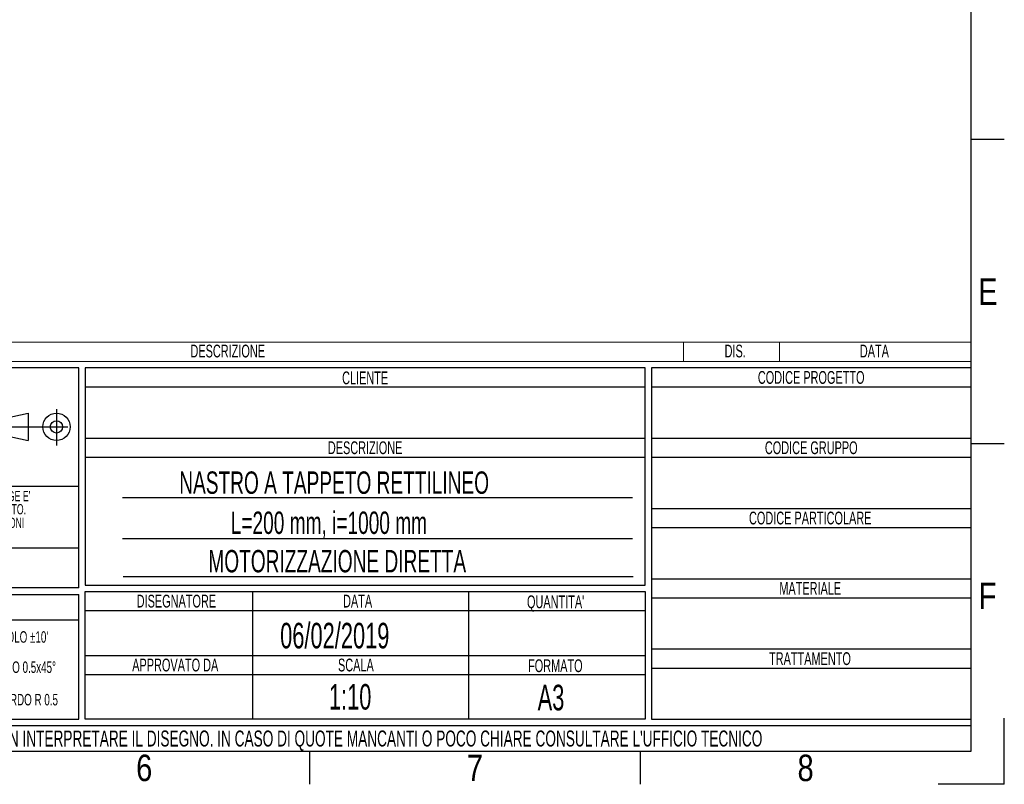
# Model space of a CAD drawing. Header units: millimetres. Extents: x 0 to 420, y 0 to 297.
# Tile 36 of 64: x 266 to 420, y 0 to 120. Entities that reach past the tile are written whole.
import ezdxf
from ezdxf.enums import TextEntityAlignment as Align

# ---------------------------------------------------------------- set-up
doc = ezdxf.new("R2010")
doc.units = ezdxf.units.MM
doc.linetypes.add('CENTERX2', pattern=[20.32, 12.7, -2.54, 2.54, -2.54])
doc.layers.add('CARTIGLIO', color=140, linetype='Continuous')
doc.styles.add('SLDTEXTSTYLE0', font='TXT', dxfattribs={"width": 0.638298})
doc.styles.add('SLDTEXTSTYLE1', font='TXT', dxfattribs={"width": 0.675})
doc.styles.add('SLDTEXTSTYLE2', font='TXT', dxfattribs={"width": 0.821468})

# ---------------------------------------------------------------- blocks, each defined once
blk = doc.blocks.new('SW_NOTE_0')
at = {"layer": 'CARTIGLIO', "color": 0, "insert": (7.53, 2.58), "char_height": 2, "attachment_point": 2, "style": 'SLDTEXTSTYLE0'}
blk.add_mtext('TRATTAMENTO', dxfattribs=at)
blk = doc.blocks.new('SW_NOTE_0_1')
at = {"layer": 'CARTIGLIO', "color": 0, "insert": (85.41, 3.22), "char_height": 2.5, "attachment_point": 2, "style": 'SLDTEXTSTYLE0'}
blk.add_mtext("ATTENZIONE: NON INTERPRETARE IL DISEGNO. IN CASO DI QUOTE MANCANTI O POCO CHIARE CONSULTARE L'UFFICIO TECNICO", dxfattribs=at)
blk = doc.blocks.new('SW_NOTE_0_2')
at = {"layer": 'CARTIGLIO', "color": 0, "insert": (3.51, 2.58), "char_height": 2, "attachment_point": 2, "style": 'SLDTEXTSTYLE0'}
blk.add_mtext('SCALA', dxfattribs=at)
blk = doc.blocks.new('SW_NOTE_0_3')
at = {"layer": 'CARTIGLIO', "color": 0, "insert": (8.67, 2.58), "char_height": 2, "attachment_point": 2, "style": 'SLDTEXTSTYLE0'}
blk.add_mtext('APPROVATO DA', dxfattribs=at)
blk = doc.blocks.new('SW_NOTE_0_4')
at = {"layer": 'CARTIGLIO', "color": 0, "insert": (5.4, 2.58), "char_height": 2, "attachment_point": 2, "style": 'SLDTEXTSTYLE0'}
blk.add_mtext('FORMATO', dxfattribs=at)
blk = doc.blocks.new('SW_NOTE_0_5')
at = {"layer": 'CARTIGLIO', "color": 0, "insert": (7.61, 2.58), "char_height": 2, "attachment_point": 2, "style": 'SLDTEXTSTYLE0'}
blk.add_mtext('DISEGNATORE', dxfattribs=at)
blk = doc.blocks.new('SW_NOTE_0_6')
at = {"layer": 'CARTIGLIO', "color": 0, "insert": (2.85, 2.58), "char_height": 2, "attachment_point": 2, "style": 'SLDTEXTSTYLE0'}
blk.add_mtext('DATA', dxfattribs=at)
blk = doc.blocks.new('SW_NOTE_0_7')
at = {"layer": 'CARTIGLIO', "color": 0, "insert": (5.56, 2.58), "char_height": 2, "attachment_point": 2, "style": 'SLDTEXTSTYLE0'}
blk.add_mtext("QUANTITA'", dxfattribs=at)
blk = doc.blocks.new('SW_NOTE_0_8')
at = {"layer": 'CARTIGLIO', "color": 0, "insert": (7.1, 2.58), "char_height": 2, "attachment_point": 2, "style": 'SLDTEXTSTYLE0'}
blk.add_mtext('DESCRIZIONE', dxfattribs=at)
blk = doc.blocks.new('SW_NOTE_0_9')
at = {"layer": 'CARTIGLIO', "color": 0, "insert": (4.23, 2.58), "char_height": 2, "attachment_point": 2, "style": 'SLDTEXTSTYLE0'}
blk.add_mtext('CLIENTE', dxfattribs=at)
blk = doc.blocks.new('SW_NOTE_0_10')
at = {"layer": 'CARTIGLIO', "color": 0, "insert": (5.69, 2.58), "char_height": 2, "attachment_point": 2, "style": 'SLDTEXTSTYLE0'}
blk.add_mtext('MATERIALE', dxfattribs=at)
blk = doc.blocks.new('SW_NOTE_0_11')
at = {"layer": 'CARTIGLIO', "color": 0, "insert": (12.15, 2.58), "char_height": 2, "attachment_point": 2, "style": 'SLDTEXTSTYLE0'}
blk.add_mtext('CODICE PARTICOLARE', dxfattribs=at)
blk = doc.blocks.new('SW_NOTE_0_12')
at = {"layer": 'CARTIGLIO', "color": 0, "insert": (9.55, 2.58), "char_height": 2, "attachment_point": 2, "style": 'SLDTEXTSTYLE0'}
blk.add_mtext('CODICE GRUPPO', dxfattribs=at)
blk = doc.blocks.new('SW_NOTE_0_13')
at = {"layer": 'CARTIGLIO', "color": 0, "insert": (10.69, 2.58), "char_height": 2, "attachment_point": 2, "style": 'SLDTEXTSTYLE0'}
blk.add_mtext('CODICE PROGETTO', dxfattribs=at)
blk = doc.blocks.new('SW_NOTE_0_14')
at = {"layer": 'CARTIGLIO', "color": 0, "insert": (6.68, 2.32), "char_height": 1.8, "attachment_point": 2, "style": 'SLDTEXTSTYLE0'}
blk.add_mtext("ANGOLO ±10'", dxfattribs=at)
blk = doc.blocks.new('SW_NOTE_0_15')
at = {"layer": 'CARTIGLIO', "color": 0, "insert": (23.94, 3.87), "char_height": 3, "attachment_point": 2, "style": 'SLDTEXTSTYLE0'}
blk.add_mtext('TOLLERANZE DI LAVORAZIONE', dxfattribs=at)
blk = doc.blocks.new('SW_NOTE_0_16')
at = {"layer": 'CARTIGLIO', "color": 0, "insert": (21.07, 5.8), "char_height": 4.5, "attachment_point": 2, "style": 'SLDTEXTSTYLE1'}
blk.add_mtext('CONFIDENZIALE', dxfattribs=at)
blk = doc.blocks.new('SW_NOTE_0_17')
at = {"layer": 'CARTIGLIO', "color": 0, "insert": (28.04, 2.06), "char_height": 1.6, "attachment_point": 2, "style": 'SLDTEXTSTYLE0'}
blk.add_mtext('DISEGNO ESEGUITO CON CAD NON SONO AMMESSE VARIAZIONI', dxfattribs=at)
blk = doc.blocks.new('SW_NOTE_0_18')
at = {"layer": 'CARTIGLIO', "color": 0, "insert": (27.34, 2.06), "char_height": 1.6, "attachment_point": 2, "style": 'SLDTEXTSTYLE0'}
blk.add_mtext('VIETATO RIPRODURRE O COMUNICARNE A TERZI IL CONTENUTO.', dxfattribs=at)
blk = doc.blocks.new('SW_NOTE_0_19')
at = {"layer": 'CARTIGLIO', "color": 0, "insert": (7.59, 2.32), "char_height": 1.8, "attachment_point": 2, "style": 'SLDTEXTSTYLE0'}
blk.add_mtext('SMUSSO 0.5x45°', dxfattribs=at)
blk = doc.blocks.new('SW_NOTE_0_21')
at = {"layer": 'CARTIGLIO', "color": 0, "char_height": 1.6, "attachment_point": 2, "style": 'SLDTEXTSTYLE0'}
for s, insert in [("DISEGNO DI PROPRIETA'", (10.28, 2.06)), ('ALUSIC srl', (25.45, 2.06)), (". A TERMINI DI LEGGE E'", (39.41, 2.06))]:
    blk.add_mtext(s, dxfattribs=dict(at, insert=insert))
blk = doc.blocks.new('SW_NOTE_0_22')
at = {"layer": 'CARTIGLIO', "color": 0, "insert": (8.57, 2.32), "char_height": 1.8, "attachment_point": 2, "style": 'SLDTEXTSTYLE0'}
blk.add_mtext('RACCORDO R 0.5', dxfattribs=at)
blk = doc.blocks.new('SW_NOTE_0_28')
at = {"layer": 'CARTIGLIO', "color": 0, "insert": (2.85, 2.58), "char_height": 2, "attachment_point": 2, "style": 'SLDTEXTSTYLE0'}
blk.add_mtext('DATA', dxfattribs=at)
blk = doc.blocks.new('SW_NOTE_0_29')
at = {"layer": 'CARTIGLIO', "color": 0, "insert": (7.1, 2.58), "char_height": 2, "attachment_point": 2, "style": 'SLDTEXTSTYLE0'}
blk.add_mtext('DESCRIZIONE', dxfattribs=at)
blk = doc.blocks.new('SW_NOTE_0_30')
at = {"layer": 'CARTIGLIO', "color": 0, "insert": (1.97, 2.58), "char_height": 2, "attachment_point": 2, "style": 'SLDTEXTSTYLE0'}
blk.add_mtext('DIS.', dxfattribs=at)
blk = doc.blocks.new('Cartiglio ALUSIC')
at = {"color": 161, "linetype": 'Continuous', "lineweight": 18}
for p, q in [((113.97, 154), (313.62, 154)), ((268.62, 154), (268.62, 151)), ((283.62, 154), (283.62, 151)), ((313.62, 151), (313.62, 154)), ((113.97, 151), (313.62, 151))]:
    blk.add_line(p, q, dxfattribs=at)
at = {"layer": 'CARTIGLIO'}
for p, q in [((173.97, 150), (113.97, 150)), ((173.97, 115.55), (173.97, 150)), ((262.62, 150), (174.97, 150)), ((174.97, 150), (174.97, 116)), ((262.62, 116), (262.62, 150)), ((313.62, 150), (263.62, 150)), ((263.62, 150), (263.62, 95)), ((313.62, 95), (313.62, 150)), ((174.97, 147), (262.62, 147)), ((263.62, 147), (313.62, 147)), ((160.56, 141.71), (166.06, 142.89)), ((166.06, 142.89), (166.06, 138.61)), ((160.56, 139.79), (166.06, 138.61)), ((174.97, 139), (262.62, 139)), ((263.62, 139), (313.62, 139)), ((174.97, 136), (262.62, 136)), ((263.62, 136), (313.62, 136)), ((113.97, 131.5), (173.97, 131.5)), ((260.62, 129.67), (180.8, 129.67)), ((263.62, 128), (313.62, 128)), ((263.62, 125), (313.62, 125)), ((180.8, 123.31), (260.62, 123.31)), ((173.97, 121.76), (113.97, 121.76)), ((180.92, 117.32), (260.74, 117.32)), ((173.97, 115.55), (113.97, 115.55)), ((174.97, 116), (262.62, 116)), ((263.62, 117), (313.62, 117)), ((113.97, 114.55), (173.97, 114.55)), ((173.97, 95), (173.97, 114.55)), ((174.97, 115), (262.62, 115)), ((174.97, 95), (174.97, 115)), ((201.14, 115), (201.14, 95)), ((234.97, 115), (234.97, 95)), ((262.62, 115), (262.62, 95)), ((263.62, 114), (313.62, 114)), ((174.97, 112), (262.62, 112)), ((173.96, 110.49), (113.96, 110.49)), ((174.97, 105), (262.62, 105)), ((263.62, 106), (313.62, 106)), ((174.97, 102), (262.62, 102)), ((263.62, 103), (313.62, 103)), ((113.97, 95), (173.97, 95)), ((313.62, 94), (113.97, 94)), ((262.62, 95), (174.97, 95)), ((263.62, 95), (313.62, 95)), ((313.62, 90), (313.62, 94)), ((113.97, 90), (313.62, 90))]:
    blk.add_line(p, q, dxfattribs=at)
at = {"layer": 'CARTIGLIO', "linetype": 'CENTERX2'}
for p, q in [((170.49, 143.5), (170.49, 137.84)), ((159.56, 140.75), (173.38, 140.75))]:
    blk.add_line(p, q, dxfattribs=at)
at = {"layer": 'CARTIGLIO', "linetype": 'Continuous'}
blk.add_line((113.97, 90), (313.62, 90), dxfattribs=at)
at = {"layer": 'CARTIGLIO'}
for radius in [2.14, 0.957]:
    blk.add_circle((170.49, 140.75), radius, dxfattribs=at)
at = {"layer": 'CARTIGLIO', "color": 140}
for name, p in [('SW_NOTE_0_29', (190.19, 151.04)), ('SW_NOTE_0_30', (274.72, 151.04)), ('SW_NOTE_0_28', (295.62, 151.04)), ('SW_NOTE_0_9', (214.56, 146.84)), ('SW_NOTE_0_13', (277.89, 146.91)), ('SW_NOTE_0_8', (211.69, 135.91)), ('SW_NOTE_0_12', (279.04, 135.91)), ('SW_NOTE_0_21', (118.97, 128.66)), ('SW_NOTE_0_18', (116.35, 126.61)), ('SW_NOTE_0_17', (115.64, 124.47)), ('SW_NOTE_0_11', (276.28, 124.91)), ('SW_NOTE_0_16', (122.24, 115.47)), ('SW_NOTE_0_10', (282.74, 113.91)), ('SW_NOTE_0_15', (119.54, 110.32)), ('SW_NOTE_0_5', (181.65, 111.91)), ('SW_NOTE_0_6', (214.76, 111.91)), ('SW_NOTE_0_7', (243.03, 111.8)), ('SW_NOTE_0_14', (157.6, 106.46)), ('SW_NOTE_0', (280.86, 102.91)), ('SW_NOTE_0_19', (156.67, 101.73)), ('SW_NOTE_0_3', (180.41, 101.91)), ('SW_NOTE_0_2', (213.83, 101.91)), ('SW_NOTE_0_4', (243.15, 101.8)), ('SW_NOTE_0_22', (155.63, 96.65)), ('SW_NOTE_0_1', (127.63, 90.02))]:
    blk.add_blockref(name, p, dxfattribs=at)
at = {"layer": 'CARTIGLIO', "color": 140, "style": 'SLDTEXTSTYLE0', "width": 0.638298}
for tag, height, p in [('AUTOATTR1', 3.5, (223.45, 133.7)), ('AUTOATTR2', 3.5, (221.93, 127.42)), ('AUTOATTR11', 3.5, (222.86, 121.41)), ('AUTOATTR8', 4, (219.24, 110)), ('AUTOATTR9', 4, (218.12, 100.42)), ('AUTOATTR0', 4, (249.03, 100.31))]:
    blk.add_attdef(tag, text='', height=height, dxfattribs=at).set_placement(p, align=Align.TOP_CENTER)
at = {"layer": 'CARTIGLIO', "color": 140}
for tag in ['AUTOATTR13', 'AUTOATTR12', 'AUTOATTR10', 'AUTOATTR7', 'AUTOATTR6', 'AUTOATTR5', 'AUTOATTR4', 'AUTOATTR3']:
    blk.add_attdef(tag, (0, 0), '', height=4, dxfattribs=at)

msp = doc.modelspace()

# ---------------------------------------------------------------- linework, layer by layer
at = {"layer": 'CARTIGLIO', "linetype": 'Continuous'}
for p, q in [((414.8274, 5.171), (414.8274, 291.8226)), ((420.0016, 100.894), (414.8274, 100.894)), ((420.0016, 53.2912), (414.8274, 53.2912)), ((420.0016, -0.0032), (420.0016, 10.3452)), ((5.1801, 5.171), (414.8274, 5.171)), ((215.1758, 5.171), (414.8274, 5.171)), ((311.3431, -0.0032), (311.3431, 5.171)), ((363.0852, -0.0032), (363.0852, 5.171)), ((420.0016, -0.0032), (409.6532, -0.0032))]:
    msp.add_line(p, q, dxfattribs=at)
at = {"layer": 'CARTIGLIO'}
msp.add_line((215.1774, 5.171), (414.8274, 5.171), dxfattribs=at)

# ---------------------------------------------------------------- block references
ref = msp.add_blockref('Cartiglio ALUSIC', (101.2063, -84.828), dxfattribs=at)
ref.add_attrib('AUTOATTR11', 'MOTORIZZAZIONE DIRETTA', dxfattribs={"color": 140, "height": 3.5, "style": 'SLDTEXTSTYLE0', "width": 0.638298}).set_placement((295.467, 32.1118), align=Align.BOTTOM_LEFT)
ref.add_attrib('AUTOATTR9', '1:10', dxfattribs={"color": 140, "height": 4, "style": 'SLDTEXTSTYLE0', "width": 0.638298}).set_placement((314.3285, 10.486), align=Align.BOTTOM_LEFT)
ref.add_attrib('AUTOATTR8', '06/02/2019', dxfattribs={"color": 140, "height": 4, "style": 'SLDTEXTSTYLE0', "width": 0.638298}).set_placement((306.7007, 20.0651), align=Align.BOTTOM_LEFT)
ref.add_attrib('AUTOATTR2', 'L=200 mm, i=1000 mm', dxfattribs={"color": 140, "height": 3.5, "style": 'SLDTEXTSTYLE0', "width": 0.638298}).set_placement((298.9635, 38.123), align=Align.BOTTOM_LEFT)
ref.add_attrib('AUTOATTR1', 'NASTRO A TAPPETO RETTILINEO', dxfattribs={"color": 140, "height": 3.5, "style": 'SLDTEXTSTYLE0', "width": 0.638298}).set_placement((290.9135, 44.4016), align=Align.BOTTOM_LEFT)
ref.add_attrib('AUTOATTR0', 'A3', dxfattribs={"color": 140, "height": 4, "style": 'SLDTEXTSTYLE0', "width": 0.638298}).set_placement((346.9888, 10.3744), align=Align.BOTTOM_LEFT)

# ---------------------------------------------------------------- texts
at = {"layer": 'CARTIGLIO', "char_height": 4.1394, "attachment_point": 2, "style": 'SLDTEXTSTYLE2'}
for s, insert in [('E', (417.4255, 79.1458)), ('F', (417.3682, 31.543)), ('6', (285.4283, 4.6371)), ('7', (337.1705, 4.6371)), ('8', (388.9127, 4.6371))]:
    msp.add_mtext(s, dxfattribs=dict(at, insert=insert))

doc.saveas('drawing.dxf')
